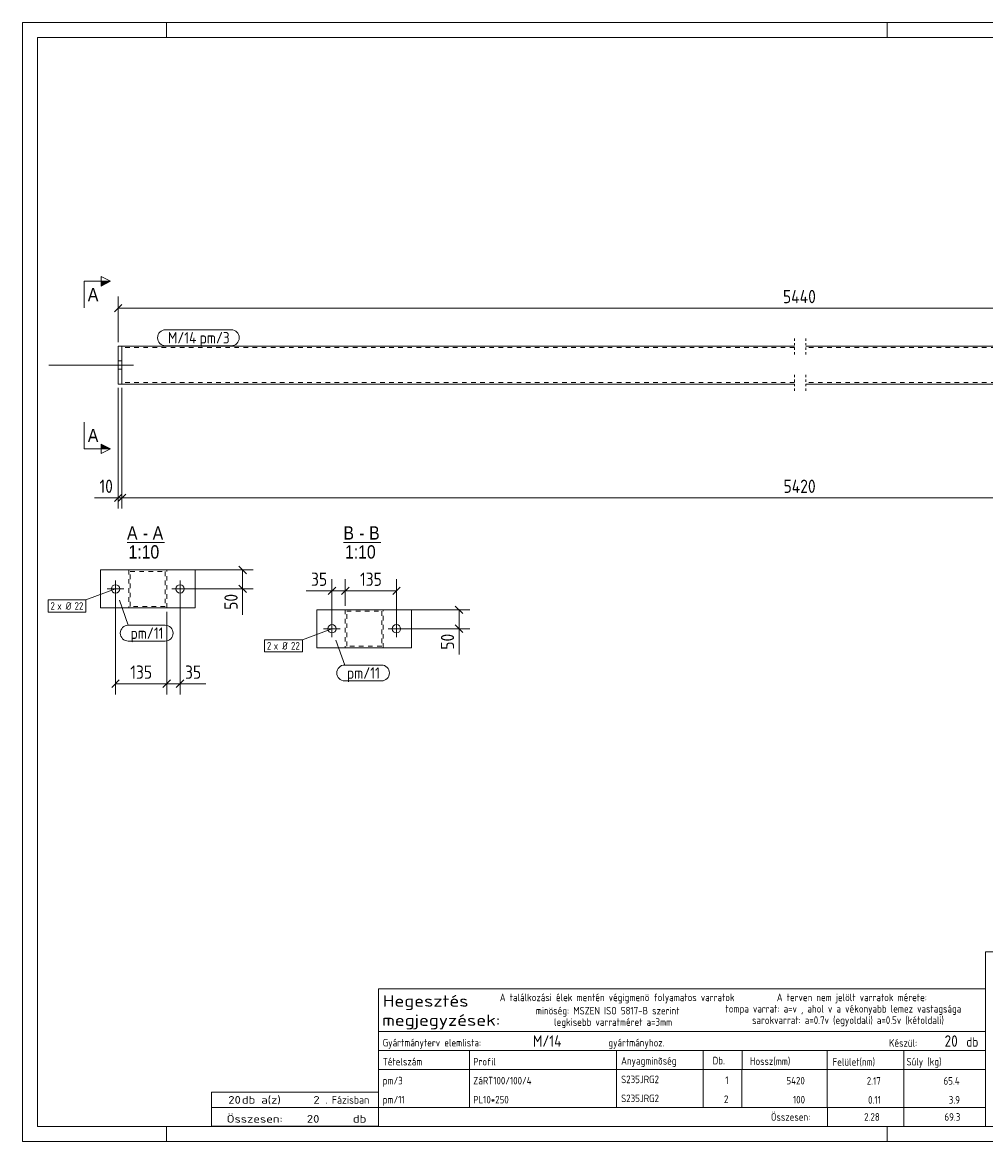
# Model space of a CAD drawing. Header units: millimetres. Extents: x 1 to 419, y 1 to 296.
# Tile 1 of 2: x 1 to 255, y 1 to 296. Entities that reach past the tile are written whole.
import ezdxf

# ---------------------------------------------------------------- set-up
doc = ezdxf.new("R2010")
doc.units = ezdxf.units.MM
doc.header["$LTSCALE"] = 0.6
for name, pattern in [('XKITLINE00', [0]), ('XKITLINE01', [4, 1, -1, 1, -1]), ('XKITLINE02', [4, 2, -2])]:
    doc.linetypes.add(name, pattern=pattern)
for name, color, linetype, lineweight in [('Bolt', 7, 'Continuous', 0), ('BoltMark', 3, 'Continuous', 0), ('DrawingSheet', 5, 'Continuous', 0), ('OtherObjectType', 1, 'Continuous', 0), ('Part', 2, 'Continuous', 0), ('PartMark', 3, 'Continuous', 0), ('Section', 6, 'Continuous', 0), ('Z-DIMENSIONS', 1, 'Continuous', 0)]:
    doc.layers.add(name, color=color, linetype=linetype, lineweight=lineweight)
doc.styles.add('ARIAL', font='ARIAL.TTF')
doc.styles.add('ISOCPEUR', font='ISOCPEUR.TTF')

msp = doc.modelspace()

# ---------------------------------------------------------------- hatches: boundary and pattern name
at = {"layer": 'Section'}
for points in [[(21.75, 227.75), (24.25, 227.75), (21.75, 226.5)], [(21.75, 184.87), (24.25, 183.62), (21.75, 183.62)]]:
    msp.add_hatch(color=6, dxfattribs=at).paths.add_polyline_path(points, flags=17)

# ---------------------------------------------------------------- linework, layer by layer
at = {"layer": 'Bolt', "color": 3, "linetype": 'XKITLINE00', "lineweight": 0}
for p, q in [((26.25, 206.78), (27.25, 206.78)), ((26.25, 206.78), (27.25, 206.78)), ((8, 205.68), (30.25, 205.68)), ((8, 205.68), (30.25, 205.68)), ((26.25, 204.58), (27.25, 204.58)), ((26.25, 204.58), (27.25, 204.58)), ((25.56, 144.48), (25.56, 148.88)), ((42.56, 144.48), (42.56, 148.88)), ((27.76, 146.68), (23.36, 146.68)), ((44.76, 146.68), (40.36, 146.68)), ((80.41, 136.18), (84.81, 136.18)), ((82.61, 133.98), (82.61, 138.38)), ((97.41, 136.18), (101.81, 136.18)), ((99.61, 133.98), (99.61, 138.38))]:
    msp.add_line(p, q, dxfattribs=at)
for centre in [(25.56, 146.68), (42.56, 146.68), (82.61, 136.18), (99.61, 136.18)]:
    msp.add_circle(centre, 1.1, dxfattribs=at)
at = {"layer": 'BoltMark', "color": 7, "linetype": 'XKITLINE00', "lineweight": 0}
for p, q in [((25.56, 146.68), (17.76, 143.78)), ((7.8, 143.78), (17.76, 143.78)), ((7.8, 140.58), (7.8, 143.78)), ((17.76, 140.58), (17.76, 143.78)), ((7.8, 140.58), (17.76, 140.58)), ((82.61, 136.18), (74.81, 133.28)), ((64.85, 133.28), (74.81, 133.28)), ((64.85, 130.08), (64.85, 133.28)), ((74.81, 130.08), (74.81, 133.28)), ((64.85, 130.08), (74.81, 130.08))]:
    msp.add_line(p, q, dxfattribs=at)
at = {"layer": 'DrawingSheet', "color": 2, "linetype": 'XKITLINE00', "lineweight": 0}
for p, q in [((419, 296), (1, 296)), ((1, 296), (1, 1)), ((39, 292), (39, 296)), ((229, 292), (229, 296)), ((39, 1), (39, 5)), ((229, 1), (229, 5)), ((1, 1), (419, 1))]:
    msp.add_line(p, q, dxfattribs=at)
at = {"layer": 'DrawingSheet', "color": 3, "linetype": 'XKITLINE00', "lineweight": 0}
for p, q in [((415, 292), (5, 292)), ((5, 292), (5, 5)), ((5, 5), (415, 5))]:
    msp.add_line(p, q, dxfattribs=at)
at = {"layer": 'OtherObjectType', "color": 6, "linetype": 'XKITLINE00', "lineweight": 0}
for p, q in [((28.58, 158.93), (38.47, 158.93)), ((85.64, 158.93), (95.52, 158.93))]:
    msp.add_line(p, q, dxfattribs=at)
at = {"layer": 'OtherObjectType', "color": 7, "linetype": 'XKITLINE00', "lineweight": 0}
for p, q in [((254.84, 51.05), (254.84, 6.75)), ((254.84, 51.05), (415, 51.05)), ((94.84, 30.01), (94.84, 41.26)), ((94.84, 41.26), (254.84, 41.26)), ((254.84, 41.26), (254.84, 30.01)), ((94.84, 30.01), (254.84, 30.01)), ((94.84, 30.01), (254.84, 30.01)), ((94.84, 30.01), (94.84, 25.01)), ((254.84, 30.01), (254.84, 25.01)), ((94.84, 25.01), (254.84, 25.01)), ((94.84, 25.01), (94.84, 20.01)), ((118.84, 25.01), (118.84, 20.01)), ((157.61, 20.01), (157.61, 25.01)), ((180.5, 25.01), (180.5, 20.01)), ((190.7, 25), (190.7, 20.13)), ((213.15, 25.01), (213.15, 20.01)), ((233.33, 25.01), (233.33, 20.01)), ((254.84, 25.01), (254.84, 20.01)), ((94.84, 20.01), (254.84, 20.01)), ((94.84, 20.01), (94.84, 15.01)), ((118.84, 20.01), (118.84, 15.01)), ((157.61, 15.01), (157.61, 20.01)), ((180.5, 20.01), (180.5, 15.01)), ((190.67, 20), (190.67, 15)), ((213.18, 20.01), (213.18, 15.01)), ((233.33, 20.01), (233.33, 15.01)), ((254.84, 20.01), (254.84, 15.01)), ((94.84, 15), (94.84, 10)), ((118.84, 15), (118.84, 10)), ((157.61, 10), (157.61, 15)), ((180.5, 15), (180.5, 10)), ((190.67, 15), (190.67, 10)), ((213.18, 15), (213.18, 10)), ((233.33, 15), (233.33, 10)), ((254.84, 15), (254.84, 10)), ((50.84, 10), (50.84, 14)), ((50.84, 14), (94.84, 14)), ((94.84, 10), (94.84, 14)), ((50.84, 10), (94.84, 10)), ((50.85, 5.02), (50.84, 9.99)), ((50.84, 9.98), (94.74, 9.98)), ((94.84, 10), (254.84, 10)), ((94.84, 10), (94.84, 5)), ((213.19, 10), (213.19, 5)), ((233.31, 10), (233.31, 5)), ((254.84, 10), (254.84, 5)), ((50.89, 5.03), (94.79, 5.03)), ((94.84, 5), (254.84, 5))]:
    msp.add_line(p, q, dxfattribs=at)
at = {"layer": 'Part', "color": 2, "linetype": 'XKITLINE01', "lineweight": 0}
for p, q in [((204.5, 212.68), (204.5, 208.28)), ((207.5, 212.68), (207.5, 208.28)), ((204.5, 203.08), (204.5, 198.68)), ((207.5, 203.08), (207.5, 198.68))]:
    msp.add_line(p, q, dxfattribs=at)
at = {"layer": 'Part', "color": 2, "linetype": 'XKITLINE00', "lineweight": 0}
for p, q in [((26.25, 200.68), (26.25, 210.68)), ((26.25, 210.68), (27.25, 210.68)), ((204.5, 210.68), (27.25, 210.68)), ((27.25, 210.68), (27.25, 200.68)), ((384.75, 210.68), (207.5, 210.68)), ((26.25, 200.68), (27.25, 200.68)), ((204.5, 200.68), (27.25, 200.68)), ((384.75, 200.68), (207.5, 200.68)), ((21.56, 141.68), (21.56, 151.68)), ((46.56, 151.68), (21.56, 151.68)), ((39.05, 151.68), (29.05, 151.68)), ((46.56, 151.68), (46.56, 141.68)), ((46.56, 141.68), (21.56, 141.68)), ((78.61, 131.18), (78.61, 141.18)), ((78.61, 141.18), (103.61, 141.18)), ((103.61, 141.18), (103.61, 131.18)), ((103.61, 131.18), (78.61, 131.18))]:
    msp.add_line(p, q, dxfattribs=at)
at = {"layer": 'Part', "color": 7, "linetype": 'XKITLINE02', "lineweight": 0}
for p, q in [((26.25, 210.68), (27.25, 210.68)), ((27.25, 200.68), (27.25, 210.68)), ((204.5, 210.28), (27.25, 210.28)), ((384.75, 210.28), (207.5, 210.28)), ((27.25, 200.68), (26.25, 200.68)), ((204.5, 201.08), (27.25, 201.08)), ((384.75, 201.08), (207.5, 201.08)), ((29.05, 151.68), (29.05, 141.68)), ((29.45, 142.08), (29.45, 151.28)), ((29.45, 151.28), (38.65, 151.28)), ((38.65, 151.28), (38.65, 142.08)), ((39.05, 141.68), (39.05, 151.68)), ((29.05, 141.68), (39.05, 141.68)), ((38.65, 142.08), (29.45, 142.08)), ((96.11, 141.18), (86.11, 141.18)), ((86.11, 141.18), (86.11, 131.18)), ((86.51, 131.58), (86.51, 140.78)), ((86.51, 140.78), (95.71, 140.78)), ((95.71, 140.78), (95.71, 131.58)), ((96.11, 131.18), (96.11, 141.18)), ((86.11, 131.18), (96.11, 131.18)), ((95.71, 131.58), (86.51, 131.58))]:
    msp.add_line(p, q, dxfattribs=at)
at = {"layer": 'PartMark', "color": 7, "linetype": 'XKITLINE00', "lineweight": 0}
for p, q in [((38.75, 214.98), (56.06, 214.98)), ((38.75, 210.78), (56.06, 210.78)), ((26.59, 143.71), (28.92, 137.12)), ((28.92, 137.12), (38.62, 137.12)), ((28.92, 132.92), (38.62, 132.92)), ((83.64, 133.21), (85.96, 126.62)), ((85.96, 126.62), (95.67, 126.62)), ((85.96, 122.42), (95.67, 122.42))]:
    msp.add_line(p, q, dxfattribs=at)
for centre, start, end in [((38.75, 212.88), 90, 270), ((56.06, 212.88), 270, 90), ((28.92, 135.02), 90, 270), ((38.62, 135.02), 270, 90), ((85.96, 124.52), 90, 270), ((95.67, 124.52), 270, 90)]:
    msp.add_arc(centre, 2.1, start, end, dxfattribs=at)
at = {"layer": 'Section', "color": 6, "linetype": 'XKITLINE00', "lineweight": 0}
for p, q in [((17.25, 227.75), (17.25, 220.75)), ((17.25, 227.75), (24.25, 227.75)), ((21.75, 226.5), (21.75, 229)), ((21.75, 229), (24.25, 227.75)), ((24.25, 227.75), (21.75, 226.5)), ((17.25, 183.62), (17.25, 190.62)), ((17.25, 183.62), (24.25, 183.62)), ((24.25, 183.62), (21.75, 184.87)), ((21.75, 184.87), (21.75, 182.37)), ((24.25, 183.62), (21.75, 182.37))]:
    msp.add_line(p, q, dxfattribs=at)
at = {"layer": 'Z-DIMENSIONS', "color": 7, "linetype": 'XKITLINE00', "lineweight": 0}
for p, q in [((27.24, 221.67), (25.26, 219.69)), ((26.25, 211.68), (26.25, 223.73)), ((26.25, 220.68), (385.75, 220.68)), ((26.25, 199.68), (26.25, 167.88)), ((27.25, 199.68), (27.25, 167.88)), ((27.25, 199.68), (27.25, 167.88)), ((27.24, 171.67), (25.26, 169.69)), ((28.24, 171.67), (26.26, 169.69)), ((28.24, 171.67), (26.26, 169.69)), ((26.25, 170.68), (20.02, 170.68)), ((26.25, 170.68), (20.02, 170.68)), ((26.25, 170.68), (27.25, 170.68)), ((27.25, 170.68), (384.75, 170.68)), ((40.05, 151.68), (61.85, 151.68)), ((58.06, 152.67), (60.04, 150.69)), ((59.05, 146.68), (59.05, 151.68)), ((58.06, 147.67), (60.04, 145.69)), ((82.61, 137.18), (82.61, 149.23)), ((86.11, 142.18), (86.11, 149.23)), ((86.11, 142.18), (86.11, 149.23)), ((99.61, 137.18), (99.61, 149.23)), ((25.56, 145.68), (25.56, 118.88)), ((42.56, 145.68), (42.56, 118.88)), ((43.56, 146.68), (61.85, 146.68)), ((59.05, 146.68), (59.05, 139.85)), ((59.05, 146.68), (59.05, 139.85)), ((82.61, 146.18), (75.77, 146.18)), ((82.61, 146.18), (75.77, 146.18)), ((83.6, 147.17), (81.62, 145.19)), ((82.61, 146.18), (86.11, 146.18)), ((87.1, 147.17), (85.12, 145.19)), ((87.1, 147.17), (85.12, 145.19)), ((86.11, 146.18), (99.61, 146.18)), ((100.6, 147.17), (98.62, 145.19)), ((115.12, 142.17), (117.1, 140.19)), ((39.05, 140.68), (39.05, 118.88)), ((39.05, 140.68), (39.05, 118.88)), ((97.11, 141.18), (118.91, 141.18)), ((116.11, 136.18), (116.11, 141.18)), ((100.61, 136.18), (118.91, 136.18)), ((115.12, 137.17), (117.1, 135.19)), ((116.11, 136.18), (116.11, 129.35)), ((116.11, 136.18), (116.11, 129.35)), ((26.55, 122.67), (24.57, 120.69)), ((25.56, 121.68), (39.05, 121.68)), ((40.04, 122.67), (38.06, 120.69)), ((40.04, 122.67), (38.06, 120.69)), ((39.05, 121.68), (42.56, 121.68)), ((43.55, 122.67), (41.57, 120.69)), ((42.56, 121.68), (49.39, 121.68)), ((42.56, 121.68), (49.39, 121.68))]:
    msp.add_line(p, q, dxfattribs=at)
at = {"layer": 'Z-DIMENSIONS', "color": 3}
for p in [(26.25, 220.68), (26.25, 170.68), (27.25, 170.68), (27.25, 170.68), (59.05, 151.68), (59.05, 146.68), (82.61, 146.18), (86.11, 146.18), (86.11, 146.18), (99.61, 146.18), (116.11, 141.18), (116.11, 136.18), (25.56, 121.68), (39.05, 121.68), (39.05, 121.68), (42.56, 121.68)]:
    msp.add_point(p, dxfattribs=at)

# ---------------------------------------------------------------- texts
at = {"layer": 'BoltMark', "color": 3, "style": 'ISOCPEUR', "width": 0.85}
for s, p in [('2', (8.4, 141.18)), ('x Ø', (10.2, 141.18)), ('22', (14.76, 141.18)), ('x Ø', (67.25, 130.68)), ('2', (65.45, 130.68)), ('22', (71.81, 130.68))]:
    msp.add_text(s, height=2, dxfattribs=at).set_placement(p)
at = {"layer": 'OtherObjectType', "color": 6, "style": 'ARIAL', "width": 0.85}
for s, p in [('A', (28.58, 159.68)), ('A', (35.35, 159.68)), ('B', (85.64, 159.68)), ('B', (92.4, 159.68)), ('-', (32.75, 159.68)), ('-', (89.8, 159.68)), ('1:10', (28.98, 154.68)), ('1:10', (86.04, 154.68))]:
    msp.add_text(s, height=3.5, dxfattribs=at).set_placement(p)
at = {"layer": 'OtherObjectType', "color": 7, "style": 'ISOCPEUR'}
for s, height, width, p in [('Hegesztés', 3, 1.19, (95.99, 36.57)), ('A találkozási élek mentén végigmenö folyamatos varratok', 2, 0.85, (126.84, 38.01)), ('A terven nem jelölt varratok mérete:', 2, 0.85, (199.86, 38.01)), ('minöség: MSZEN ISO 5817-B szerint', 2, 0.85, (136.34, 34.51)), ('tompa varrat: a=v , ahol v a vékonyabb lemez vastagsága', 2, 0.85, (186.34, 35.01)), ('megjegyzések:', 3, 1.19, (95.84, 31.51)), ('legkisebb varratméret a=3mm', 2, 0.85, (141.16, 31.51)), ('sarokvarrat: a=0.7v (egyoldali) a=0.5v (kétoldali)', 2, 0.85, (193.34, 32.01)), ('Gyártmányterv elemlista:                               gyártmányhoz.', 2, 0.85, (95.99, 26.07)), ('Készül:', 2, 0.85, (229.47, 26.01)), ('db', 2.5, 0.85, (249.84, 26.01)), ('Anyagminõség', 2, 0.85, (158.83, 21.29)), ('Tételszám', 2, 0.85, (95.99, 21.07)), ('Profil', 2, 0.85, (119.84, 21.07)), ('Db.', 2, 0.85, (182.96, 21.35)), ('Hossz(mm)', 2, 0.85, (192.78, 21.21)), ('Felület(nm)', 2, 0.85, (214.56, 21.01)), ('Súly (kg)', 2, 0.85, (234.05, 21.07)), ('20', 2, 1.211571, (55.27, 11)), ('db a(z)', 2, 1.211571, (58.84, 11)), ('2', 2, 1.211571, (77.7, 11)), ('. Fázisban', 2, 0.935, (80.84, 11)), ('Összesen:', 2, 0.85, (198.33, 6.5)), ('Összesen:            db', 2, 1.211571, (54.84, 6)), ('20', 2, 1.211571, (75.99, 6))]:
    msp.add_text(s, height=height, dxfattribs=dict(at, width=width)).set_placement(p)
at = {"layer": 'OtherObjectType', "color": 5, "style": 'ISOCPEUR', "width": 0.85}
for s, height, p in [('M/14', 3, (135.58, 26.01)), ('20', 3, (244.09, 26.01)), ('pm/3', 2, (95.99, 16.07)), ('ZáRT100/100/4', 2, (119.84, 16.07)), ('S235JRG2', 2, (158.83, 16.4)), ('1', 2, (186.28, 16.17)), ('5420', 2, (202.41, 16.07)), ('2.17', 2, (223.58, 16)), ('65.4', 2, (243.82, 16)), ('pm/11', 2, (95.99, 11.06)), ('PL10*250', 2, (119.84, 11.06)), ('S235JRG2', 2, (158.83, 11.4)), ('2', 2, (185.94, 11.17)), ('100', 2, (204.13, 11.06)), ('0.11', 2, (223.92, 11)), ('3.9', 2, (245.19, 11)), ('2.28', 2, (222.89, 6.5)), ('69.3', 2, (244.06, 6.5))]:
    msp.add_text(s, height=height, dxfattribs=at).set_placement(p)
at = {"layer": 'PartMark', "color": 1, "style": 'ISOCPEUR', "width": 0.85}
msp.add_text('M/14', height=3, dxfattribs=at).set_placement((39.35, 211.38))
at = {"layer": 'PartMark', "color": 3, "style": 'ISOCPEUR', "width": 0.85}
for s, p in [('pm/3', (47.73, 211.38)), ('pm/11', (29.52, 133.52)), ('pm/11', (86.56, 123.02))]:
    msp.add_text(s, height=3, dxfattribs=at).set_placement(p)
at = {"layer": 'Section', "color": 6, "style": 'ARIAL', "width": 0.85}
for p in [(18.25, 222.5), (18.25, 185.37)]:
    msp.add_text('A', height=3.5, dxfattribs=at).set_placement(p)
at = {"layer": 'Z-DIMENSIONS', "color": 3, "style": 'ISOCPEUR', "width": 0.85}
for s, p in [('5440', (201.49, 221.98)), ('10', (21.33, 171.98)), ('5420', (201.64, 171.98)), ('35', (77.08, 147.48)), ('135', (90, 147.48)), ('135', (29.45, 122.98)), ('35', (43.87, 122.98))]:
    msp.add_text(s, height=3.5, dxfattribs=at).set_placement(p)
for p in [(57.75, 141.16), (114.81, 130.66)]:
    msp.add_text('50', height=3.5, rotation=90.0002, dxfattribs=at).set_placement(p)

doc.saveas('drawing.dxf')
